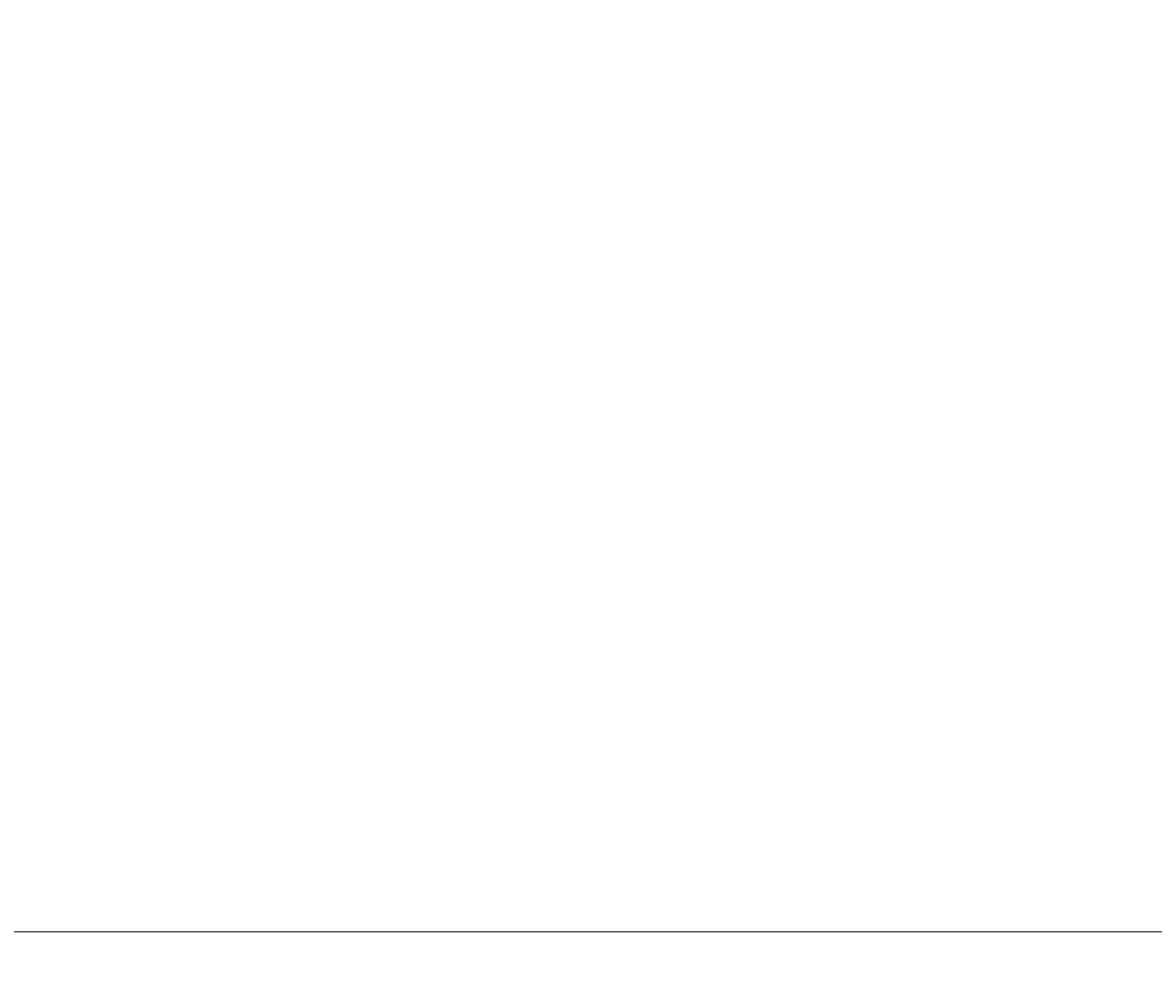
# Model space of a CAD drawing. Header units: inches. Extents: x 0 to 191500, y 0 to 342750.
# Tile 3 of 256: x 185241 to 186211, y 328471 to 329280. Entities that reach past the tile are written whole.
import ezdxf
from ezdxf import colors
from ezdxf.entities.mleader import LeaderData, LeaderLine
from ezdxf.math import Vec2, Vec3

# ---------------------------------------------------------------- set-up
doc = ezdxf.new("R2010")
doc.units = ezdxf.units.IN
doc.header["$MEASUREMENT"] = 0
doc.layers.add('ECW', color=150, linetype='Continuous', lineweight=20)
doc.layers.add('Tekst algemeen', color=7, linetype='Continuous', lineweight=20)
picture_1 = doc.add_image_def('image1.ecw', size_in_pixel=(220000, 285000))

msp = doc.modelspace()

# ---------------------------------------------------------------- pictures from other files: only their frames are drawn
at = {"layer": 'ECW'}
image = msp.add_image(picture_1, insert=(180500, 328500), size_in_units=(11000, 14250), dxfattribs=at)
image.dxf.flags = 7

# ---------------------------------------------------------------- leaders
at = {"layer": 'Tekst algemeen'}
ml = msp.add_multileader_mtext('Standard', dxfattribs=at)
ml.set_content('Grindkoffer', color=256)
ml.set_leader_properties()
ml.build(insert=Vec2(0, 0))
ml.multileader.update_dxf_attribs({"text_right_attachment_type": 6, "dogleg_length": 0.2, "arrow_head_size": 5})
ctx = ml.context
ctx.base_point, ctx.char_height, ctx.arrow_head_size, ctx.landing_gap_size, ctx.plane_origin, ctx.plane_x_axis, ctx.plane_y_axis = Vec3(185789.34017, 332982.33236), 0.5, 5, 0.2, Vec3(185787.00548, 332984.05412), Vec3(0.995206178, 0.097799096), Vec3(-0.097799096, 0.995206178)
ctx.right_attachment = 6
notes = []
notes.append((ctx, [(0, (0, 0, 0), (0, 0), (1, 0), 1, [])]))
ctx.mtext.insert, ctx.mtext.text_direction, ctx.mtext.rotation, ctx.mtext.flow_direction = Vec3(185789.51476, 332982.60072), Vec3(0.995206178, 0.097799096), 0.097955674, 5
for ctx, leaders in notes:
    for number, flags, end, landing, length, lines in leaders:
        leader = LeaderData()
        leader.index, (leader.has_last_leader_line, leader.has_dogleg_vector, leader.attachment_direction) = number, flags
        leader.last_leader_point, leader.dogleg_vector, leader.dogleg_length = Vec3(end), Vec3(landing), length
        for number, points, colour, breaks in lines:
            line = LeaderLine()
            line.index, line.vertices, line.color, line.breaks = number, Vec3.list(points), colors.encode_raw_color(colour), breaks
            leader.lines.append(line)
        ctx.leaders.append(leader)

doc.saveas('drawing.dxf')
